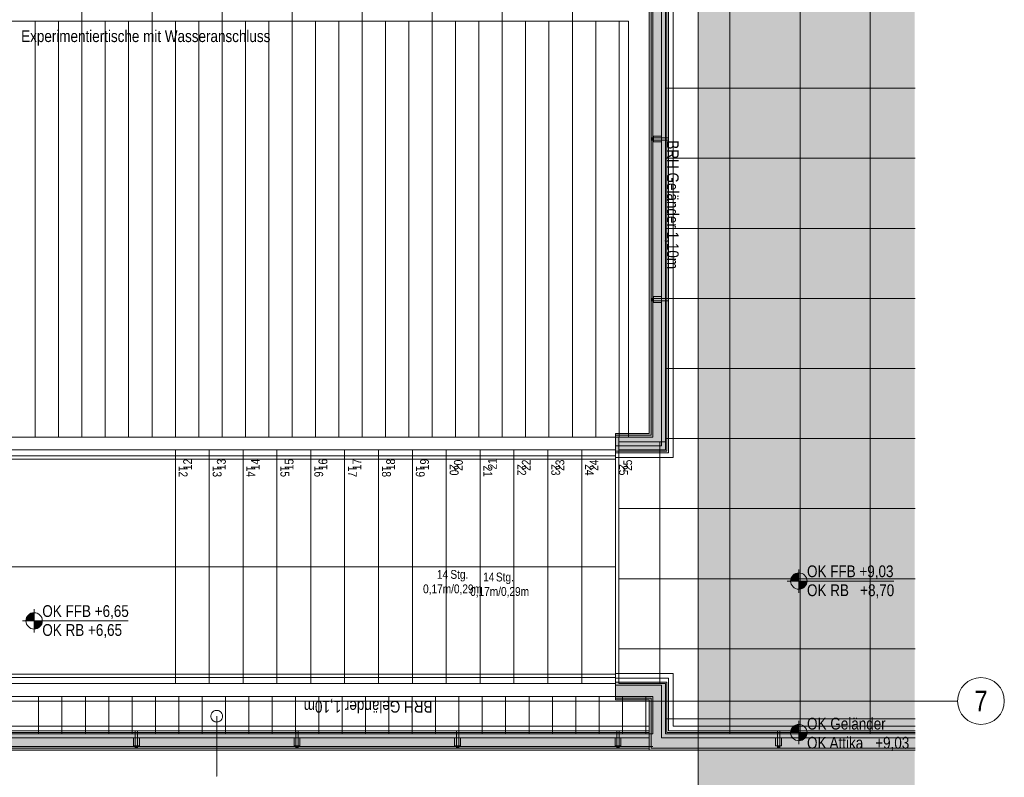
# Model space of a CAD drawing. Extents: x -620 to 300, y 62 to 1112.
# Tile 17 of 45: x -77 to 92, y 206 to 336. Entities that reach past the tile are written whole.
import ezdxf
from ezdxf.enums import TextEntityAlignment as Align
from ezdxf.lldxf.tags import DXFTag

# ---------------------------------------------------------------- set-up
doc = ezdxf.new("R2010")
doc.units = 0
doc.layers.get('0').update_dxf_attribs({"lineweight": 13})
for name, color, linetype, lineweight, true_color in [('30 -35 Decken- 2.2 Treppen Außen', 9, 'Continuous', 9, 0x808080), ('30 -36 Dächer- 3 Dachbeläge', 9, 'Continuous', 15, 0x808080), ('30 -36 Dächer- 4 Dachbekleidungen', 9, 'Continuous', 9, 0x808080), ('60- 61 allgemeine Ausstattung- 4 Terrassen', 9, 'Continuous', 9, 0x808080), ('70 -72 Beschriftung- 1 Beschriftung allgemein', 7, 'Continuous', 9, 0xff6633), ('iwb_Layout Achsbezeichung', 1, 'Continuous', 13, 0xff0000), ('iwb_Layout BA_Markierung', 7, 'Continuous', 9, 0xbadcdc)]:
    doc.layers.add(name, color=color, linetype=linetype, lineweight=lineweight, true_color=true_color)
for name, color, linetype, lineweight in [('40 -41 Abwasser_Wasser_Gas- 2 Wasser-1', 7, 'Continuous', 15), ('70 -71 Achsen- 1 Gebäudeachsen', 7, 'STRICHPUNKT2-A06DNCB4MF', 18), ('70 -72 Beschriftung- 5 Höhenkoten', 7, 'Continuous', 15)]:
    doc.layers.add(name, color=color, linetype=linetype, lineweight=lineweight)
doc.styles.get("Standard").update_dxf_attribs({"font": 'ARIALN.TTF'})
tags = doc.linetypes.add('STRICHPUNKT2', pattern=[12.7, 6.35, -3.175, 0, -3.175]).pattern_tags.tags
tags[10:11] = [DXFTag(74, 4), DXFTag(75, 0), DXFTag(340, '0'), DXFTag(46, 0.0), DXFTag(50, 0.0), DXFTag(44, 0.0), DXFTag(45, 0.0)]
tags[8:9] = [DXFTag(74, 4), DXFTag(75, 0), DXFTag(340, '0'), DXFTag(46, 0.0), DXFTag(50, 0.0), DXFTag(44, 0.0), DXFTag(45, 0.0)]
tags[6:7] = [DXFTag(74, 4), DXFTag(75, 0), DXFTag(340, '0'), DXFTag(46, 0.0), DXFTag(50, 0.0), DXFTag(44, 0.0), DXFTag(45, 0.0)]
tags[4:5] = [DXFTag(74, 4), DXFTag(75, 0), DXFTag(340, '0'), DXFTag(46, 0.0), DXFTag(50, 0.0), DXFTag(44, 0.0), DXFTag(45, 0.0)]
tags = doc.linetypes.add('STRICHPUNKT2-A06DNCB4MF', pattern=[12.7, 6.35, -3.175, 0, -3.175]).pattern_tags.tags
tags[10:11] = [DXFTag(74, 4), DXFTag(75, 0), DXFTag(340, '0'), DXFTag(46, 0.0), DXFTag(50, 0.0), DXFTag(44, 0.0), DXFTag(45, 0.0)]
tags[8:9] = [DXFTag(74, 4), DXFTag(75, 0), DXFTag(340, '0'), DXFTag(46, 0.0), DXFTag(50, 0.0), DXFTag(44, 0.0), DXFTag(45, 0.0)]
tags[6:7] = [DXFTag(74, 4), DXFTag(75, 0), DXFTag(340, '0'), DXFTag(46, 0.0), DXFTag(50, 0.0), DXFTag(44, 0.0), DXFTag(45, 0.0)]
tags[4:5] = [DXFTag(74, 4), DXFTag(75, 0), DXFTag(340, '0'), DXFTag(46, 0.0), DXFTag(50, 0.0), DXFTag(44, 0.0), DXFTag(45, 0.0)]

# ---------------------------------------------------------------- blocks, each defined once
blk = doc.blocks.new('Polygon-A06DNCAXMF')
at = {"color": 0, "linetype": 'ByBlock', "lineweight": -2, "ltscale": 0.13}
blk.add_solid([(39.43, 86.62), (39.26, 1083.81), (76.5, 86.52), (76.5, 1083.81)], dxfattribs=at)
blk = doc.blocks.new('Referenz-A06DNCB5MF')
at = {"layer": '30 -36 Dächer- 3 Dachbeläge', "linetype": 'Continuous', "lineweight": 0, "ltscale": 0.13}
blk.add_hatch(color=0, dxfattribs=at).paths.add_polyline_path([(34.02, 376.05), (34.02, 262.25), (25.24, 262.25), (25.24, 265.25), (31.02, 265.25), (31.02, 376.05)])
at = {"layer": '30 -35 Decken- 2.2 Treppen Außen', "color": 0, "linetype": 'Continuous', "ltscale": 0.13}
for p, q in [((25.24, 264.65), (-138.16, 264.65)), ((25.24, 220.25), (25.24, 264.65)), ((25.24, 262.45), (25.24, 264.65)), ((-138.16, 262.45), (25.24, 262.45)), ((25.24, 261.45), (-138.16, 261.45)), ((-80.16, 262.45), (-50.16, 262.45)), ((-50.16, 262.45), (-44.36, 262.45)), ((-50.16, 222.45), (-50.16, 262.45)), ((-44.36, 262.45), (-38.56, 262.45)), ((-44.36, 222.45), (-44.36, 262.45)), ((-38.56, 262.45), (-32.76, 262.45)), ((-38.56, 222.45), (-38.56, 262.45)), ((-32.76, 262.45), (-26.96, 262.45)), ((-32.76, 222.45), (-32.76, 262.45)), ((-26.96, 262.45), (-21.16, 262.45)), ((-26.96, 222.45), (-26.96, 262.45)), ((-21.16, 262.45), (-15.36, 262.45)), ((-21.16, 222.45), (-21.16, 262.45)), ((-15.36, 262.45), (-9.56, 262.45)), ((-15.36, 222.45), (-15.36, 262.45)), ((-9.56, 262.45), (-3.76, 262.45)), ((-9.56, 222.45), (-9.56, 262.45)), ((-3.76, 262.45), (2.04, 262.45)), ((-3.76, 222.45), (-3.76, 262.45)), ((2.04, 262.45), (7.84, 262.45)), ((2.04, 222.45), (2.04, 262.45)), ((7.84, 262.45), (13.64, 262.45)), ((7.84, 222.45), (7.84, 262.45)), ((13.64, 262.45), (19.44, 262.45)), ((13.64, 222.45), (13.64, 262.45)), ((19.44, 262.45), (25.24, 262.45)), ((19.44, 222.45), (19.44, 262.45)), ((25.24, 260.85), (25.24, 261.45)), ((-138.16, 260.85), (25.24, 260.85)), ((-138.16, 242.45), (25.24, 242.45)), ((-138.16, 224.05), (25.24, 224.05)), ((25.24, 223.45), (-138.16, 223.45)), ((25.24, 224.05), (25.24, 223.45)), ((25.24, 222.45), (-138.16, 222.45)), ((-80.16, 222.45), (-50.16, 222.45)), ((-50.16, 222.45), (-44.36, 222.45)), ((-44.36, 222.45), (-38.56, 222.45)), ((-38.56, 222.45), (-32.76, 222.45)), ((-32.76, 222.45), (-26.96, 222.45)), ((-26.96, 222.45), (-21.16, 222.45)), ((-21.16, 222.45), (-15.36, 222.45)), ((-15.36, 222.45), (-9.56, 222.45)), ((-9.56, 222.45), (-3.76, 222.45)), ((-3.76, 222.45), (2.04, 222.45)), ((2.04, 222.45), (7.84, 222.45)), ((7.84, 222.45), (13.64, 222.45)), ((13.64, 222.45), (19.44, 222.45)), ((19.44, 222.45), (25.24, 222.45)), ((25.24, 220.25), (25.24, 222.45)), ((-138.16, 220.25), (25.24, 220.25))]:
    blk.add_line(p, q, dxfattribs=at)
at = {"layer": '30 -35 Decken- 2.2 Treppen Außen', "color": 0}
for p, q in [((25.24, 264.66), (-100.27, 264.65)), ((25.24, 262.46), (25.24, 264.66)), ((25.24, 261.46), (-100.95, 261.45)), ((-100.74, 262.45), (25.24, 262.46)), ((-50.16, 262.45), (-50.16, 222.45)), ((-44.36, 262.45), (-44.36, 222.45)), ((-38.56, 262.45), (-38.56, 222.45)), ((-32.76, 222.46), (-32.76, 262.46)), ((-26.96, 222.46), (-26.96, 262.46)), ((-21.16, 222.46), (-21.16, 262.46)), ((-15.36, 222.46), (-15.36, 262.46)), ((-9.56, 222.46), (-9.56, 262.46)), ((-3.76, 222.46), (-3.76, 262.46)), ((2.04, 222.46), (2.04, 262.46)), ((7.84, 222.46), (7.84, 262.46)), ((13.64, 222.46), (13.64, 262.46)), ((19.44, 222.46), (19.44, 262.46)), ((25.24, 222.46), (25.24, 262.46)), ((25.24, 260.86), (25.24, 261.46)), ((-101.08, 260.85), (25.24, 260.86)), ((-106.26, 242.45), (25.24, 242.46)), ((-111.58, 223.45), (25.24, 223.46)), ((25.24, 224.06), (-111.45, 224.05)), ((25.24, 223.46), (25.24, 224.06)), ((25.24, 222.46), (-111.79, 222.45)), ((25.24, 220.26), (25.24, 222.46)), ((-112.26, 220.25), (25.24, 220.26))]:
    blk.add_line(p, q, dxfattribs=at)
at = {"layer": '30 -35 Decken- 2.2 Treppen Außen', "color": 0, "linetype": 'Continuous', "lineweight": 5, "ltscale": 0.13}
for p, q in [((25.18, 242.47), (25.24, 242.45)), ((25.18, 242.44), (25.18, 242.47)), ((25.24, 242.45), (25.18, 242.44))]:
    blk.add_line(p, q, dxfattribs=at)
at = {"layer": '30 -36 Dächer- 3 Dachbeläge', "color": 0, "linetype": 'Continuous', "ltscale": 0.15}
for p, q in [((31.02, 376.05), (31.02, 265.25)), ((34.02, 262.25), (34.02, 376.05)), ((31.02, 265.25), (25.24, 265.25)), ((25.24, 265.25), (25.24, 262.25)), ((25.24, 262.25), (34.02, 262.25)), ((34.02, 222.65), (25.24, 222.65)), ((25.24, 222.65), (25.24, 219.65)), ((34.02, 214.05), (34.02, 222.65)), ((25.24, 219.65), (31.02, 219.65)), ((31.02, 219.65), (31.02, 211.05)), ((-403.78, 214.05), (31.02, 214.05)), ((31.02, 214.05), (31.02, 211.05)), ((76.59, 214.05), (34.02, 214.05)), ((31.02, 211.05), (-403.78, 211.05)), ((31.02, 211.05), (76.59, 211.05))]:
    blk.add_line(p, q, dxfattribs=at)
at = {"layer": '30 -36 Dächer- 3 Dachbeläge', "color": 0, "lineweight": 9}
for p, q in [((31.32, 315.9), (31.72, 315.9)), ((31.72, 315.5), (31.32, 315.5)), ((31.72, 315.9), (31.72, 315.5)), ((31.32, 288.4), (31.72, 288.4)), ((31.72, 288), (31.32, 288)), ((31.72, 288.4), (31.72, 288)), ((-56.63, 211.75), (-57.03, 211.75)), ((-57.03, 211.75), (-57.03, 211.35)), ((-56.63, 211.35), (-56.63, 211.75)), ((-29.13, 211.75), (-29.53, 211.75)), ((-29.53, 211.75), (-29.53, 211.35)), ((-29.13, 211.35), (-29.13, 211.75)), ((-1.63, 211.75), (-2.03, 211.75)), ((-2.03, 211.75), (-2.03, 211.35)), ((-1.63, 211.35), (-1.63, 211.75)), ((25.87, 211.75), (25.47, 211.75)), ((25.47, 211.75), (25.47, 211.35)), ((25.87, 211.35), (25.87, 211.75)), ((53.37, 211.75), (52.97, 211.75)), ((52.97, 211.75), (52.97, 211.35)), ((53.37, 211.35), (53.37, 211.75))]:
    blk.add_line(p, q, dxfattribs=at)
at = {"layer": '30 -36 Dächer- 3 Dachbeläge', "color": 0, "lineweight": 0}
for points in [[(31.72, 315.5), (31.72, 315.9), (31.32, 315.5)], [(31.32, 315.5), (31.72, 315.9), (31.32, 315.9)], [(31.72, 288), (31.72, 288.4), (31.32, 288)], [(31.32, 288), (31.72, 288.4), (31.32, 288.4)], [(-57.03, 211.75), (-56.63, 211.75), (-57.03, 211.35)], [(-57.03, 211.35), (-56.63, 211.75), (-56.63, 211.35)], [(-29.53, 211.75), (-29.13, 211.75), (-29.53, 211.35)], [(-29.53, 211.35), (-29.13, 211.75), (-29.13, 211.35)], [(-2.03, 211.75), (-1.63, 211.75), (-2.03, 211.35)], [(-2.03, 211.35), (-1.63, 211.75), (-1.63, 211.35)], [(25.47, 211.75), (25.87, 211.75), (25.47, 211.35)], [(25.47, 211.35), (25.87, 211.75), (25.87, 211.35)], [(52.97, 211.75), (53.37, 211.75), (52.97, 211.35)], [(52.97, 211.35), (53.37, 211.75), (53.37, 211.35)]]:
    blk.add_solid(points, dxfattribs=at)
at = {"layer": '30 -36 Dächer- 3 Dachbeläge', "color": 0, "linetype": 'Continuous', "lineweight": 0, "ltscale": 0.13}
for points in [[(34.02, 222.65), (31.02, 219.65), (25.24, 219.65)], [(34.02, 222.65), (25.24, 219.65), (25.24, 222.65)], [(34.02, 214.05), (31.02, 211.05), (34.02, 222.65)], [(31.02, 211.05), (34.02, 222.65), (31.02, 219.65)], [(31.02, 211.05), (-403.78, 211.05), (31.02, 214.05), (-403.78, 214.05)], [(76.59, 213.8), (34.02, 214.05), (31.02, 211.05)], [(76.59, 213.8), (31.02, 211.05), (76.59, 211.05)], [(76.59, 213.8), (34.02, 214.05), (76.59, 214.05)]]:
    blk.add_solid(points, dxfattribs=at)
at = {"layer": '30 -36 Dächer- 4 Dachbekleidungen', "color": 0, "linetype": 'Continuous', "ltscale": 0.13}
for p, q in [((31.32, 376.05), (31.32, 264.95)), ((33.12, 263.15), (33.12, 376.05)), ((34.32, 376.05), (34.32, 261.95)), ((35.12, 261.15), (35.12, 376.05)), ((31.62, 264.65), (31.62, 372.51)), ((33.82, 372.51), (33.82, 262.45)), ((33.12, 316.2), (31.72, 316.2)), ((31.72, 316.2), (31.72, 315.9)), ((33.12, 315.9), (31.72, 315.9)), ((31.72, 315.9), (31.72, 315.5)), ((31.72, 315.5), (33.12, 315.5)), ((31.72, 315.2), (31.72, 315.5)), ((33.12, 315.9), (34.32, 315.9)), ((34.32, 315.5), (33.12, 315.5)), ((34.32, 315.9), (34.32, 315.5)), ((33.12, 315.2), (31.72, 315.2)), ((33.12, 288.7), (31.72, 288.7)), ((31.72, 288.7), (31.72, 288.4)), ((33.12, 288.4), (31.72, 288.4)), ((31.72, 288.4), (31.72, 288)), ((31.72, 288), (33.12, 288)), ((31.72, 287.7), (31.72, 288)), ((33.12, 287.7), (31.72, 287.7)), ((33.12, 288.4), (34.32, 288.4)), ((34.32, 288), (33.12, 288)), ((34.32, 288.4), (34.32, 288)), ((31.32, 264.95), (25.24, 264.95)), ((25.24, 264.95), (25.24, 263.15)), ((25.24, 263.15), (33.12, 263.15)), ((25.82, 262.45), (25.82, 264.65)), ((25.82, 264.65), (31.62, 264.65)), ((34.32, 261.95), (25.24, 261.95)), ((25.24, 261.95), (25.24, 261.15)), ((33.82, 262.45), (25.82, 262.45)), ((25.24, 261.15), (35.12, 261.15)), ((35.12, 224.16), (25.24, 224.16)), ((25.24, 224.16), (25.24, 223.36)), ((25.24, 223.36), (34.32, 223.36)), ((34.32, 223.36), (34.32, 214.35)), ((35.12, 215.15), (35.12, 224.16)), ((31.62, 222.16), (25.24, 222.16)), ((25.24, 222.16), (25.24, 219.95)), ((31.62, 222.15), (31.62, 222.16)), ((33.12, 222.15), (31.62, 222.15)), ((33.12, 213.15), (33.12, 222.15)), ((25.24, 219.95), (31.32, 219.95)), ((31.32, 219.95), (31.32, 211.35)), ((31.02, 215.15), (-405.38, 215.15)), ((-404.58, 214.35), (31.02, 214.35)), ((-56.63, 214.35), (-57.03, 214.35)), ((-57.03, 214.35), (-57.03, 213.15)), ((-56.63, 213.15), (-56.63, 214.35)), ((-29.13, 214.35), (-29.53, 214.35)), ((-29.53, 214.35), (-29.53, 213.15)), ((-29.13, 213.15), (-29.13, 214.35)), ((-1.63, 214.35), (-2.03, 214.35)), ((-2.03, 214.35), (-2.03, 213.15)), ((-1.63, 213.15), (-1.63, 214.35)), ((25.87, 214.35), (25.47, 214.35)), ((25.47, 214.35), (25.47, 213.15)), ((25.87, 213.15), (25.87, 214.35)), ((31.02, 214.35), (31.02, 215.15)), ((34.32, 214.35), (76.59, 214.35)), ((76.59, 215.15), (35.12, 215.15)), ((53.37, 214.35), (52.97, 214.35)), ((52.97, 214.35), (52.97, 213.15)), ((53.37, 213.15), (53.37, 214.35)), ((31.02, 213.15), (-403.38, 213.15)), ((-57.33, 213.15), (-57.33, 211.75)), ((-57.03, 211.75), (-57.03, 213.15)), ((-56.63, 213.15), (-56.63, 211.75)), ((-56.33, 213.15), (-56.33, 211.75)), ((-29.83, 213.15), (-29.83, 211.75)), ((-29.53, 211.75), (-29.53, 213.15)), ((-29.13, 213.15), (-29.13, 211.75)), ((-28.83, 213.15), (-28.83, 211.75)), ((-2.33, 213.15), (-2.33, 211.75)), ((-2.03, 211.75), (-2.03, 213.15)), ((-1.63, 213.15), (-1.63, 211.75)), ((-1.33, 213.15), (-1.33, 211.75)), ((25.17, 213.15), (25.17, 211.75)), ((25.47, 211.75), (25.47, 213.15)), ((25.87, 213.15), (25.87, 211.75)), ((26.17, 213.15), (26.17, 211.75)), ((31.02, 211.35), (31.02, 213.15)), ((76.59, 213.15), (33.12, 213.15)), ((52.67, 213.15), (52.67, 211.75)), ((52.97, 211.75), (52.97, 213.15)), ((53.37, 213.15), (53.37, 211.75)), ((53.67, 213.15), (53.67, 211.75)), ((-401.58, 211.35), (31.02, 211.35)), ((-57.33, 211.75), (-57.03, 211.75)), ((-56.63, 211.75), (-57.03, 211.75)), ((-56.33, 211.75), (-56.63, 211.75)), ((-29.83, 211.75), (-29.53, 211.75)), ((-29.13, 211.75), (-29.53, 211.75)), ((-28.83, 211.75), (-29.13, 211.75)), ((-2.33, 211.75), (-2.03, 211.75)), ((-1.63, 211.75), (-2.03, 211.75)), ((-1.33, 211.75), (-1.63, 211.75)), ((25.17, 211.75), (25.47, 211.75)), ((25.87, 211.75), (25.47, 211.75)), ((26.17, 211.75), (25.87, 211.75)), ((31.32, 211.35), (76.59, 211.35)), ((52.67, 211.75), (52.97, 211.75)), ((53.37, 211.75), (52.97, 211.75)), ((53.67, 211.75), (53.37, 211.75))]:
    blk.add_line(p, q, dxfattribs=at)
at = {"layer": '40 -41 Abwasser_Wasser_Gas- 2 Wasser-1', "color": 0, "linetype": 'Continuous', "ltscale": 0.15}
for p, q in [((-43.83, 217.51), (-43.76, 217.58)), ((-43.76, 217.58), (-43.69, 217.65)), ((-43.69, 217.65), (-43.6, 217.7)), ((-43.6, 217.7), (-43.52, 217.75)), ((-43.52, 217.75), (-43.43, 217.79)), ((-43.43, 217.79), (-43.34, 217.82)), ((-43.34, 217.82), (-43.24, 217.84)), ((-43.24, 217.84), (-43.14, 217.85)), ((-43.14, 217.85), (-43.04, 217.85)), ((-43.04, 217.85), (-42.95, 217.84)), ((-42.95, 217.84), (-42.85, 217.83)), ((-42.85, 217.83), (-42.76, 217.8)), ((-42.76, 217.8), (-42.66, 217.76)), ((-42.66, 217.76), (-42.58, 217.72)), ((-42.58, 217.72), (-42.49, 217.67)), ((-42.49, 217.67), (-42.42, 217.61)), ((-42.42, 217.61), (-42.35, 217.54)), ((-44.08, 216.89), (-44.07, 216.98)), ((-44.07, 216.79), (-44.08, 216.89)), ((-44.07, 216.98), (-44.05, 217.08)), ((-44.06, 216.69), (-44.07, 216.79)), ((-44.04, 216.59), (-44.06, 216.69)), ((-44.05, 217.08), (-44.02, 217.17)), ((-44.01, 216.5), (-44.04, 216.59)), ((-44.02, 217.17), (-43.99, 217.27)), ((-43.97, 216.41), (-44.01, 216.5)), ((-43.99, 217.27), (-43.94, 217.35)), ((-43.93, 216.33), (-43.97, 216.41)), ((-43.94, 217.35), (-43.89, 217.44)), ((-43.87, 216.24), (-43.93, 216.33)), ((-43.89, 217.44), (-43.83, 217.51)), ((-43.81, 216.17), (-43.87, 216.24)), ((-43.74, 216.1), (-43.81, 216.17)), ((-43.66, 216.04), (-43.74, 216.1)), ((-43.58, 215.99), (-43.66, 216.04)), ((-43.49, 215.94), (-43.58, 215.99)), ((-43.4, 215.91), (-43.49, 215.94)), ((-43.3, 215.88), (-43.4, 215.91)), ((-42.72, 215.92), (-42.82, 215.89)), ((-42.63, 215.96), (-42.72, 215.92)), ((-42.55, 216), (-42.63, 215.96)), ((-42.47, 216.06), (-42.55, 216)), ((-42.39, 216.12), (-42.47, 216.06)), ((-42.32, 216.19), (-42.39, 216.12)), ((-42.35, 217.54), (-42.28, 217.46)), ((-42.26, 216.27), (-42.32, 216.19)), ((-42.28, 217.46), (-42.23, 217.38)), ((-42.21, 216.35), (-42.26, 216.27)), ((-42.23, 217.38), (-42.18, 217.3)), ((-42.17, 216.44), (-42.21, 216.35)), ((-42.18, 217.3), (-42.14, 217.21)), ((-42.13, 216.53), (-42.17, 216.44)), ((-42.14, 217.21), (-42.11, 217.11)), ((-42.1, 216.63), (-42.13, 216.53)), ((-42.11, 217.11), (-42.09, 217.02)), ((-42.09, 216.72), (-42.1, 216.63)), ((-42.09, 217.02), (-42.08, 216.92)), ((-42.08, 216.82), (-42.09, 216.72)), ((-42.08, 216.92), (-42.08, 216.82)), ((-43.21, 215.86), (-43.3, 215.88)), ((-43.11, 215.85), (-43.21, 215.86)), ((-43.01, 215.86), (-43.11, 215.85)), ((-42.91, 215.87), (-43.01, 215.86)), ((-42.82, 215.89), (-42.91, 215.87))]:
    blk.add_line(p, q, dxfattribs=at)
at = {"layer": '60- 61 allgemeine Ausstattung- 4 Terrassen', "color": 0}
for p, q in [((56.84, 213.85), (56.84, 450.05)), ((44.84, 213.85), (44.84, 376.65)), ((68.84, 213.85), (68.84, 372.85)), ((-66.16, 372.51), (-66.16, 335.85)), ((-54.16, 372.51), (-54.16, 335.85)), ((-42.16, 372.51), (-42.16, 335.85)), ((-30.16, 372.51), (-30.16, 335.85)), ((-18.16, 372.51), (-18.16, 335.85)), ((-6.16, 372.51), (-6.16, 335.85)), ((5.84, 372.51), (5.84, 335.85)), ((17.84, 372.51), (17.84, 335.85)), ((33.82, 372.51), (33.82, 263.85)), ((-138.16, 335.85), (27.48, 335.85)), ((-74.16, 264.65), (-74.16, 335.85)), ((-70.16, 264.65), (-70.16, 335.85)), ((-66.16, 264.65), (-66.16, 335.85)), ((-62.16, 264.65), (-62.16, 335.85)), ((-58.16, 264.65), (-58.16, 335.85)), ((-54.16, 264.65), (-54.16, 335.85)), ((-50.16, 264.65), (-50.16, 335.85)), ((-46.16, 264.65), (-46.16, 335.85)), ((-42.16, 264.65), (-42.16, 335.85)), ((-38.16, 264.65), (-38.16, 335.85)), ((-34.16, 264.65), (-34.16, 335.85)), ((-30.16, 264.65), (-30.16, 335.85)), ((-26.16, 264.65), (-26.16, 335.85)), ((-22.16, 264.65), (-22.16, 335.85)), ((-18.16, 264.65), (-18.16, 335.85)), ((-14.16, 264.65), (-14.16, 335.85)), ((-10.16, 264.65), (-10.16, 335.85)), ((-6.16, 264.65), (-6.16, 335.85)), ((-2.16, 264.65), (-2.16, 335.85)), ((1.84, 264.65), (1.84, 335.85)), ((5.84, 264.65), (5.84, 335.85)), ((9.84, 264.65), (9.84, 335.85)), ((13.84, 264.65), (13.84, 335.85)), ((17.84, 264.65), (17.84, 335.85)), ((21.84, 264.65), (21.84, 335.85)), ((25.84, 264.65), (25.84, 335.85)), ((27.48, 335.85), (27.48, 264.65)), ((33.82, 324.39), (76.59, 324.39)), ((33.82, 312.39), (76.59, 312.39)), ((33.82, 300.39), (76.59, 300.39)), ((33.82, 288.39), (76.59, 288.39)), ((33.82, 276.39), (76.59, 276.39)), ((27.48, 264.65), (-138.16, 264.65)), ((33.82, 263.85), (25.82, 263.85)), ((25.82, 263.85), (25.82, 222.45)), ((32.84, 222.45), (32.84, 263.85)), ((33.82, 264.39), (76.59, 264.39)), ((25.82, 252.39), (76.59, 252.39)), ((25.82, 240.39), (76.59, 240.39)), ((25.82, 228.39), (76.59, 228.39)), ((25.82, 222.45), (33.82, 222.45)), ((33.82, 222.45), (33.82, 213.85)), ((-138.16, 220.25), (31.62, 220.25)), ((-73.58, 213.85), (-73.58, 220.25)), ((-69.58, 213.85), (-69.58, 220.25)), ((-65.58, 213.85), (-65.58, 220.25)), ((-61.58, 213.85), (-61.58, 220.25)), ((-57.58, 213.85), (-57.58, 220.25)), ((-53.58, 213.85), (-53.58, 220.25)), ((-49.58, 213.85), (-49.58, 220.25)), ((-45.58, 213.85), (-45.58, 220.25)), ((-41.58, 213.85), (-41.58, 220.25)), ((-37.58, 213.85), (-37.58, 220.25)), ((-33.58, 213.85), (-33.58, 220.25)), ((-29.58, 213.85), (-29.58, 220.25)), ((-25.58, 213.85), (-25.58, 220.25)), ((-21.58, 213.85), (-21.58, 220.25)), ((-17.58, 213.85), (-17.58, 220.25)), ((-13.58, 213.85), (-13.58, 220.25)), ((-9.58, 213.85), (-9.58, 220.25)), ((-5.58, 213.85), (-5.58, 220.25)), ((-1.58, 213.85), (-1.58, 220.25)), ((2.42, 213.85), (2.42, 220.25)), ((6.42, 213.85), (6.42, 220.25)), ((10.42, 213.85), (10.42, 220.25)), ((14.42, 213.85), (14.42, 220.25)), ((18.42, 213.85), (18.42, 220.25)), ((22.42, 213.85), (22.42, 220.25)), ((26.42, 213.85), (26.42, 220.25)), ((30.42, 213.85), (30.42, 220.25)), ((31.62, 220.25), (31.62, 213.85)), ((33.82, 216.39), (76.59, 216.39)), ((31.62, 213.85), (-138.16, 213.85)), ((33.82, 213.85), (76.59, 213.85))]:
    blk.add_line(p, q, dxfattribs=at)
at = {"layer": '60- 61 allgemeine Ausstattung- 4 Terrassen', "color": 0, "linetype": 'Continuous', "lineweight": 18, "ltscale": 0.18}
blk.add_line((31.62, 211.65), (-401.58, 211.65), dxfattribs=at)
at = {"layer": '70 -71 Achsen- 1 Gebäudeachsen', "color": 0, "linetype": 'STRICHPUNKT2-A06DNCB4MF', "ltscale": 0.18}
for p, q in [((39.42, 1084.39), (39.42, 84.95)), ((-538.63, 219.45), (76.59, 219.45))]:
    blk.add_line(p, q, dxfattribs=at)
at = {"layer": '70 -72 Beschriftung- 1 Beschriftung allgemein', "color": 0, "linetype": 'Continuous', "ltscale": 0.13}
blk.add_line((-43.08, 216.85), (-43.08, 206.56), dxfattribs=at)
at = {"layer": '70 -72 Beschriftung- 1 Beschriftung allgemein', "color": 0, "linetype": 'Continuous', "lineweight": 5, "ltscale": 0.13}
for p, q in [((-43.08, 206.56), (-43.09, 206.62)), ((-43.09, 206.62), (-43.06, 206.62)), ((-43.06, 206.62), (-43.08, 206.56))]:
    blk.add_line(p, q, dxfattribs=at)
at = {"layer": '70 -72 Beschriftung- 1 Beschriftung allgemein', "color": 0, "lineweight": 0}
for points in [[(-43.08, 206.62), (-43.08, 206.56), (-43.09, 206.62)], [(-43.08, 206.62), (-43.06, 206.62), (-43.08, 206.56)]]:
    blk.add_solid(points, dxfattribs=at)
at = {"layer": '70 -72 Beschriftung- 5 Höhenkoten', "color": 0, "linetype": 'Continuous', "ltscale": 0.15}
for p, q in [((56.64, 237.99), (56.64, 241.99)), ((56.64, 239.99), (56.64, 241.39)), ((56.64, 241.39), (56.64, 239.99)), ((54.64, 239.99), (72.93, 239.99)), ((55.24, 239.99), (56.64, 239.99)), ((56.64, 239.99), (55.24, 239.99)), ((58.04, 239.99), (56.64, 239.99)), ((56.64, 239.99), (56.64, 238.59)), ((56.64, 239.99), (58.04, 239.99)), ((56.64, 238.59), (56.64, 239.99)), ((-74.35, 231.18), (-74.35, 235.18)), ((-74.35, 233.18), (-74.35, 234.58)), ((-74.35, 234.58), (-74.35, 233.18)), ((-76.35, 233.18), (-58.27, 233.18)), ((-75.75, 233.18), (-74.35, 233.18)), ((-74.35, 233.18), (-75.75, 233.18)), ((-72.95, 233.18), (-74.35, 233.18)), ((-74.35, 233.18), (-74.35, 231.78)), ((-74.35, 233.18), (-72.95, 233.18)), ((-74.35, 231.78), (-74.35, 233.18)), ((56.64, 212.05), (56.64, 216.05)), ((56.64, 214.05), (56.64, 215.45)), ((56.64, 215.45), (56.64, 214.05)), ((54.64, 214.05), (76.59, 214.05)), ((55.24, 214.05), (56.64, 214.05)), ((56.64, 214.05), (55.24, 214.05)), ((58.04, 214.05), (56.64, 214.05)), ((56.64, 214.05), (56.64, 212.65)), ((56.64, 214.05), (58.04, 214.05)), ((56.64, 212.65), (56.64, 214.05))]:
    blk.add_line(p, q, dxfattribs=at)
for centre, major_axis in [((56.64, 239.99), (0, 1.4)), ((56.64, 239.99), (1.4, 0)), ((56.64, 239.99), (-1.4, 0)), ((56.64, 239.99), (0, -1.4)), ((-74.35, 233.18), (0, 1.4)), ((-74.35, 233.18), (1.4, 0)), ((-74.35, 233.18), (-1.4, 0)), ((-74.35, 233.18), (0, -1.4)), ((56.64, 214.05), (0, 1.4)), ((56.64, 214.05), (1.4, 0)), ((56.64, 214.05), (-1.4, 0)), ((56.64, 214.05), (0, -1.4))]:
    blk.add_ellipse(centre, major_axis=major_axis, ratio=1, start_param=0, end_param=1.570796, dxfattribs=at)
at = {"layer": '70 -72 Beschriftung- 5 Höhenkoten', "color": 0, "lineweight": 0}
for points in [[(56.01, 239.99), (55.82, 241.13), (56.01, 241.24)], [(56.21, 239.99), (56.01, 241.24), (56.21, 241.33)], [(56.01, 239.99), (56.01, 241.24), (56.21, 239.99)], [(56.42, 239.99), (56.21, 241.33), (56.42, 241.38)], [(56.21, 239.99), (56.21, 241.33), (56.42, 239.99)], [(56.64, 239.99), (56.42, 241.38), (56.64, 241.39)], [(56.42, 239.99), (56.42, 241.38), (56.64, 239.99)], [(55.26, 239.99), (55.24, 239.99), (55.26, 240.21)], [(55.31, 239.99), (55.26, 240.21), (55.31, 240.43)], [(55.26, 239.99), (55.26, 240.21), (55.31, 239.99)], [(55.4, 239.99), (55.31, 240.43), (55.4, 240.63)], [(55.31, 239.99), (55.31, 240.43), (55.4, 239.99)], [(55.51, 239.99), (55.4, 240.63), (55.51, 240.82)], [(55.4, 239.99), (55.4, 240.63), (55.51, 239.99)], [(55.65, 239.99), (55.51, 240.82), (55.65, 240.98)], [(55.51, 239.99), (55.51, 240.82), (55.65, 239.99)], [(55.82, 239.99), (55.65, 240.98), (55.82, 241.13)], [(55.65, 239.99), (55.65, 240.98), (55.82, 239.99)], [(55.82, 239.99), (55.82, 241.13), (56.01, 239.99)], [(56.64, 238.59), (56.64, 239.99), (56.86, 238.61)], [(56.86, 238.61), (56.64, 239.99), (56.86, 239.99)], [(56.86, 238.61), (56.86, 239.99), (57.08, 238.66)], [(57.08, 238.66), (56.86, 239.99), (57.08, 239.99)], [(57.08, 238.66), (57.08, 239.99), (57.28, 238.75)], [(57.28, 238.75), (57.08, 239.99), (57.28, 239.99)], [(57.28, 238.75), (57.28, 239.99), (57.47, 238.86)], [(57.47, 238.86), (57.28, 239.99), (57.47, 239.99)], [(57.47, 238.86), (57.47, 239.99), (57.63, 239)], [(57.63, 239), (57.47, 239.99), (57.63, 239.99)], [(57.63, 239), (57.63, 239.99), (57.78, 239.17)], [(57.78, 239.17), (57.63, 239.99), (57.78, 239.99)], [(57.78, 239.17), (57.78, 239.99), (57.89, 239.36)], [(57.89, 239.36), (57.78, 239.99), (57.89, 239.99)], [(57.89, 239.36), (57.89, 239.99), (57.97, 239.56)], [(57.97, 239.56), (57.89, 239.99), (57.97, 239.99)], [(57.97, 239.56), (57.97, 239.99), (58.03, 239.78)], [(58.03, 239.78), (57.97, 239.99), (58.03, 239.99)], [(58.03, 239.78), (58.03, 239.99), (58.04, 239.99)], [(-74.79, 233.18), (-74.99, 234.43), (-74.79, 234.51)], [(-74.57, 233.18), (-74.79, 234.51), (-74.57, 234.57)], [(-74.79, 233.18), (-74.79, 234.51), (-74.57, 233.18)], [(-74.35, 233.18), (-74.57, 234.57), (-74.35, 234.58)], [(-74.57, 233.18), (-74.57, 234.57), (-74.35, 233.18)], [(-75.74, 233.18), (-75.75, 233.18), (-75.74, 233.4)], [(-75.68, 233.18), (-75.74, 233.4), (-75.68, 233.62)], [(-75.74, 233.18), (-75.74, 233.4), (-75.68, 233.18)], [(-75.6, 233.18), (-75.68, 233.62), (-75.6, 233.82)], [(-75.68, 233.18), (-75.68, 233.62), (-75.6, 233.18)], [(-75.49, 233.18), (-75.6, 233.82), (-75.49, 234.01)], [(-75.6, 233.18), (-75.6, 233.82), (-75.49, 233.18)], [(-75.34, 233.18), (-75.49, 234.01), (-75.34, 234.17)], [(-75.49, 233.18), (-75.49, 234.01), (-75.34, 233.18)], [(-75.18, 233.18), (-75.34, 234.17), (-75.18, 234.32)], [(-75.34, 233.18), (-75.34, 234.17), (-75.18, 233.18)], [(-74.99, 233.18), (-75.18, 234.32), (-74.99, 234.43)], [(-75.18, 233.18), (-75.18, 234.32), (-74.99, 233.18)], [(-74.99, 233.18), (-74.99, 234.43), (-74.79, 233.18)], [(-74.35, 231.78), (-74.35, 233.18), (-74.13, 231.8)], [(-74.13, 231.8), (-74.35, 233.18), (-74.13, 233.18)], [(-74.13, 231.8), (-74.13, 233.18), (-73.92, 231.85)], [(-73.92, 231.85), (-74.13, 233.18), (-73.92, 233.18)], [(-73.92, 231.85), (-73.92, 233.18), (-73.72, 231.94)], [(-73.72, 231.94), (-73.92, 233.18), (-73.72, 233.18)], [(-73.72, 231.94), (-73.72, 233.18), (-73.53, 232.05)], [(-73.53, 232.05), (-73.72, 233.18), (-73.53, 233.18)], [(-73.53, 232.05), (-73.53, 233.18), (-73.36, 232.19)], [(-73.36, 232.19), (-73.53, 233.18), (-73.36, 233.18)], [(-73.36, 232.19), (-73.36, 233.18), (-73.22, 232.36)], [(-73.22, 232.36), (-73.36, 233.18), (-73.22, 233.18)], [(-73.22, 232.36), (-73.22, 233.18), (-73.11, 232.55)], [(-73.11, 232.55), (-73.22, 233.18), (-73.11, 233.18)], [(-73.11, 232.55), (-73.11, 233.18), (-73.02, 232.75)], [(-73.02, 232.75), (-73.11, 233.18), (-73.02, 233.18)], [(-73.02, 232.75), (-73.02, 233.18), (-72.97, 232.96)], [(-72.97, 232.96), (-73.02, 233.18), (-72.97, 233.18)], [(-72.97, 232.96), (-72.97, 233.18), (-72.95, 233.18)], [(55.26, 214.05), (55.24, 214.05), (55.26, 214.27)], [(55.31, 214.05), (55.26, 214.27), (55.31, 214.49)], [(55.26, 214.05), (55.26, 214.27), (55.31, 214.05)], [(55.4, 214.05), (55.31, 214.49), (55.4, 214.69)], [(55.31, 214.05), (55.31, 214.49), (55.4, 214.05)], [(55.51, 214.05), (55.4, 214.69), (55.51, 214.88)], [(55.4, 214.05), (55.4, 214.69), (55.51, 214.05)], [(55.65, 214.05), (55.51, 214.88), (55.65, 215.04)], [(55.51, 214.05), (55.51, 214.88), (55.65, 214.05)], [(55.82, 214.05), (55.65, 215.04), (55.82, 215.19)], [(55.65, 214.05), (55.65, 215.04), (55.82, 214.05)], [(56.01, 214.05), (55.82, 215.19), (56.01, 215.3)], [(55.82, 214.05), (55.82, 215.19), (56.01, 214.05)], [(56.21, 214.05), (56.01, 215.3), (56.21, 215.38)], [(56.01, 214.05), (56.01, 215.3), (56.21, 214.05)], [(56.42, 214.05), (56.21, 215.38), (56.42, 215.44)], [(56.21, 214.05), (56.21, 215.38), (56.42, 214.05)], [(56.64, 214.05), (56.42, 215.44), (56.64, 215.45)], [(56.42, 214.05), (56.42, 215.44), (56.64, 214.05)], [(56.64, 212.65), (56.64, 214.05), (56.86, 212.67)], [(56.86, 212.67), (56.64, 214.05), (56.86, 214.05)], [(56.86, 212.67), (56.86, 214.05), (57.08, 212.72)], [(57.08, 212.72), (56.86, 214.05), (57.08, 214.05)], [(57.08, 212.72), (57.08, 214.05), (57.28, 212.81)], [(57.28, 212.81), (57.08, 214.05), (57.28, 214.05)], [(57.28, 212.81), (57.28, 214.05), (57.47, 212.92)], [(57.47, 212.92), (57.28, 214.05), (57.47, 214.05)], [(57.47, 212.92), (57.47, 214.05), (57.63, 213.06)], [(57.63, 213.06), (57.47, 214.05), (57.63, 214.05)], [(57.63, 213.06), (57.63, 214.05), (57.78, 213.23)], [(57.78, 213.23), (57.63, 214.05), (57.78, 214.05)], [(57.78, 213.23), (57.78, 214.05), (57.89, 213.42)], [(57.89, 213.42), (57.78, 214.05), (57.89, 214.05)], [(57.89, 213.42), (57.89, 214.05), (57.97, 213.62)], [(57.97, 213.62), (57.89, 214.05), (57.97, 214.05)], [(57.97, 213.62), (57.97, 214.05), (58.03, 213.83)], [(58.03, 213.83), (57.97, 214.05), (58.03, 214.05)], [(58.03, 213.83), (58.03, 214.05), (58.04, 214.05)]]:
    blk.add_solid(points, dxfattribs=at)
at = {"layer": '30 -35 Decken- 2.2 Treppen Außen', "color": 0, "linetype": 'Continuous', "ltscale": 0.13, "char_height": 1.5103, "attachment_point": 1, "rotation": 90.002}
for s, insert in [('{\\fArial Narrow;12}', (-48.81, 259)), ('{\\fArial Narrow;13}', (-43.04, 259)), ('{\\fArial Narrow;14}', (-37.21, 259)), ('{\\fArial Narrow;15}', (-31.44, 258.99)), ('{\\fArial Narrow;16}', (-25.64, 259)), ('{\\fArial Narrow;17}', (-19.81, 259)), ('{\\fArial Narrow;18}', (-14.04, 258.99)), ('{\\fArial Narrow;19}', (-8.24, 258.99)), ('{\\fArial Narrow;20}', (-2.44, 258.86)), ('{\\fArial Narrow;21}', (3.39, 259.1)), ('{\\fArial Narrow;22}', (9.19, 258.87)), ('{\\fArial Narrow;23}', (14.96, 258.86)), ('{\\fArial Narrow;24}', (20.79, 258.87)), ('{\\fArial Narrow;25}', (26.56, 258.85))]:
    blk.add_mtext(s, dxfattribs=dict(at, insert=insert))
at = {"layer": '30 -35 Decken- 2.2 Treppen Außen', "color": 0, "linetype": 'ByBlock', "ltscale": 0.13, "char_height": 1.5103, "attachment_point": 1}
for s, insert, rotation in [('{\\fArial Narrow;20}', (-1.65, 260), 270.001), ('{\\fArial Narrow;22}', (9.92, 259.99), 270.001), ('{\\fArial Narrow;23}', (15.75, 260), 270.001), ('{\\fArial Narrow;24}', (21.52, 260), 270.001), ('{\\fArial Narrow;25}', (27.35, 260.01), 270.001), ('{\\fArial Narrow;12}', (-48.08, 259.72), 270.001), ('{\\fArial Narrow;13}', (-42.25, 259.73), 270.001), ('{\\fArial Narrow;14}', (-36.48, 259.73), 270.001), ('{\\fArial Narrow;15}', (-30.65, 259.74), 270.001), ('{\\fArial Narrow;16}', (-24.85, 259.73), 270.001), ('{\\fArial Narrow;17}', (-19.08, 259.73), 270.001), ('{\\fArial Narrow;18}', (-13.25, 259.73), 270.001), ('{\\fArial Narrow;19}', (-7.45, 259.73), 270.001), ('{\\fArial Narrow;21}', (4.12, 259.76), 270.001), ('{\\fArial Narrow;14}', (2.55, 241.44), 0.001), ('{\\fArial Narrow;Stg.}', (4.75, 241.44), 0.001), ('{\\fArial Narrow;0,17m/0,29m}', (0.33, 238.96), 0.001)]:
    blk.add_mtext(s, dxfattribs=dict(at, insert=insert, rotation=rotation))
at = {"layer": '30 -35 Decken- 2.2 Treppen Außen', "color": 0, "linetype": 'Continuous', "ltscale": 0.13, "char_height": 1.5103, "attachment_point": 1}
for s, insert in [('{\\fArial Narrow;14}', (-5.35, 241.89)), ('{\\fArial Narrow;Stg.}', (-3.05, 241.89)), ('{\\fArial Narrow;0,17m/0,29m}', (-7.73, 239.41))]:
    blk.add_mtext(s, dxfattribs=dict(at, insert=insert))
at = {"layer": '60- 61 allgemeine Ausstattung- 4 Terrassen', "color": 0, "linetype": 'Continuous', "ltscale": 0.13, "insert": (-76.58, 334.31), "char_height": 2.0138, "attachment_point": 1}
blk.add_mtext('{\\fArial Narrow;Experimentiertische mit Wasseranschluss}', dxfattribs=at)
at = {"layer": '70 -72 Beschriftung- 1 Beschriftung allgemein', "color": 0, "linetype": 'Continuous', "ltscale": 0.13, "char_height": 2.0138, "attachment_point": 1}
for insert, rotation in [((36.05, 315.47), 270), ((-6.12, 217.47), 180)]:
    blk.add_mtext('{\\fArial Narrow;BRH Geländer 1,10m}', dxfattribs=dict(at, insert=insert, rotation=rotation))
at = {"layer": '70 -72 Beschriftung- 5 Höhenkoten', "color": 0, "linetype": 'Continuous', "ltscale": 0.15, "char_height": 2.0138, "attachment_point": 1}
for s, insert in [('{\\fArial Narrow;OK FFB +9,03}', (58.04, 242.67)), ('{\\fArial Narrow;OK RB   +8,70}', (58.04, 239.43)), ('{\\fArial Narrow;OK FFB +6,65}', (-72.95, 235.86)), ('{\\fArial Narrow;OK RB +6,65}', (-72.95, 232.62)), ('{\\fArial Narrow;OK}', (58.04, 216.58)), ('{\\fArial Narrow;Geländer}', (62.03, 216.58)), ('{\\fArial Narrow;OK}', (58.04, 213.3)), ('{\\fArial Narrow;Attika}', (61.9, 213.3)), ('{\\fArial Narrow;+9,03}', (69.72, 213.3))]:
    blk.add_mtext(s, dxfattribs=dict(at, insert=insert))

msp = doc.modelspace()

# ---------------------------------------------------------------- linework, layer by layer
at = {"layer": 'iwb_Layout Achsbezeichung', "linetype": 'STRICHPUNKT2', "lineweight": 13, "ltscale": 0.39}
msp.add_line((76.5, 219.45), (83.84, 219.45), dxfattribs=at)
at = {"layer": 'iwb_Layout Achsbezeichung', "ltscale": 0.39, "extrusion": (0, 0, -1)}
msp.add_circle((-87.84, 219.45), 4, dxfattribs=at)

# ---------------------------------------------------------------- block references
at = {"color": 8, "lineweight": 13, "ltscale": 0.13, "true_color": 0x808080}
msp.add_blockref('Referenz-A06DNCB5MF', (0, 0), dxfattribs=at)
at = {"layer": 'iwb_Layout BA_Markierung', "ltscale": 0.13}
msp.add_blockref('Polygon-A06DNCAXMF', (0, 0), dxfattribs=at)

# ---------------------------------------------------------------- texts
at = {"layer": 'iwb_Layout Achsbezeichung', "ltscale": 0.39}
msp.add_text('7', height=3.5, dxfattribs=at).set_placement((87.84, 219.45), align=Align.MIDDLE_CENTER)

doc.saveas('drawing.dxf')
